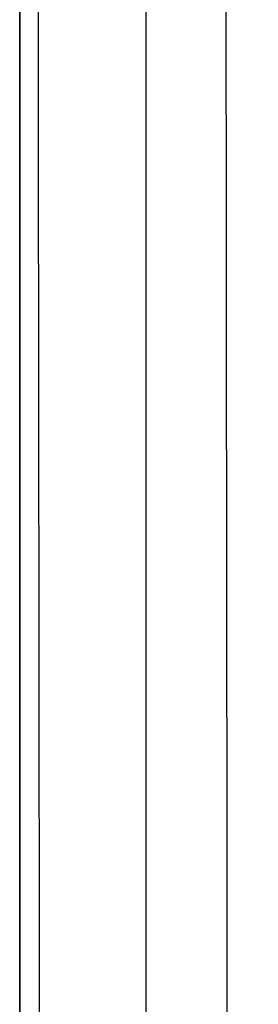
# Model space of a CAD drawing. Header units: millimetres. Extents: x -232 to 229, y -240 to 240.
# Tile 105 of 256: x -190.13 to -187.52, y 112.63 to 123.41. Entities that reach past the tile are written whole.
import ezdxf

# ---------------------------------------------------------------- set-up
doc = ezdxf.new("R2010")
doc.units = ezdxf.units.MM
doc.header["$MEASUREMENT"] = 0
doc.layers.add('Pause bar stool', color=7, linetype='Continuous', true_color=0x8b1c62)

msp = doc.modelspace()

# ---------------------------------------------------------------- linework, layer by layer
at = {"layer": 'Pause bar stool'}
msp.add_line((-188.748, 163.215, 698.275), (-188.748, -198.844, 698.275), dxfattribs=at)
for points, degree in [([(-190.131, 178.917, 335.932), (-190.131, 54.358, 340.189), (-190.131, -69.945, 344.6), (-190.131, -194.248, 349.011)], 3), ([(-190.131, -193.06, 389.38), (-190.131, -8.759, 382.88), (-190.131, 175.543, 376.38)], 2), ([(-189.533, -199.629, 675.797), (-189.756, -16.664, 669.411), (-189.979, 166.301, 663.026)], 2), ([(-189.533, -199.629, 675.797), (-189.756, -16.664, 669.411), (-189.979, 166.301, 663.026)], 2)]:
    msp.add_open_spline(points, degree=degree, dxfattribs=at)
msp.add_open_spline([(-187.913, 161.121, 722.192), (-187.901, 150.284, 722.528), (-187.889, 139.446, 722.863), (-187.878, 128.608, 723.199), (-187.81, 66.003, 725.137), (-187.741, 3.4, 727.118), (-187.671, -59.203, 729.112), (-187.62, -105.339, 730.583), (-187.568, -151.475, 732.061), (-187.517, -197.612, 733.524)], degree=3, knots=[82.358902, 82.358902, 82.358902, 82.358902, 114.887914, 114.887914, 114.887914, 302.791873, 302.791873, 302.791873, 441.271475, 441.271475, 441.271475, 441.271475], dxfattribs=at)
msp.add_open_spline([(-187.913, 161.121, 722.192), (-187.901, 150.284, 722.528), (-187.889, 139.446, 722.863), (-187.878, 128.608, 723.199), (-187.81, 66.003, 725.137), (-187.741, 3.4, 727.118), (-187.671, -59.203, 729.112), (-187.62, -105.339, 730.583), (-187.568, -151.475, 732.061), (-187.517, -197.612, 733.524)], degree=3, knots=[82.358902, 82.358902, 82.358902, 82.358902, 114.887914, 114.887914, 114.887914, 302.791873, 302.791873, 302.791873, 441.271475, 441.271475, 441.271475, 441.271475], dxfattribs=at)

doc.saveas('drawing.dxf')
